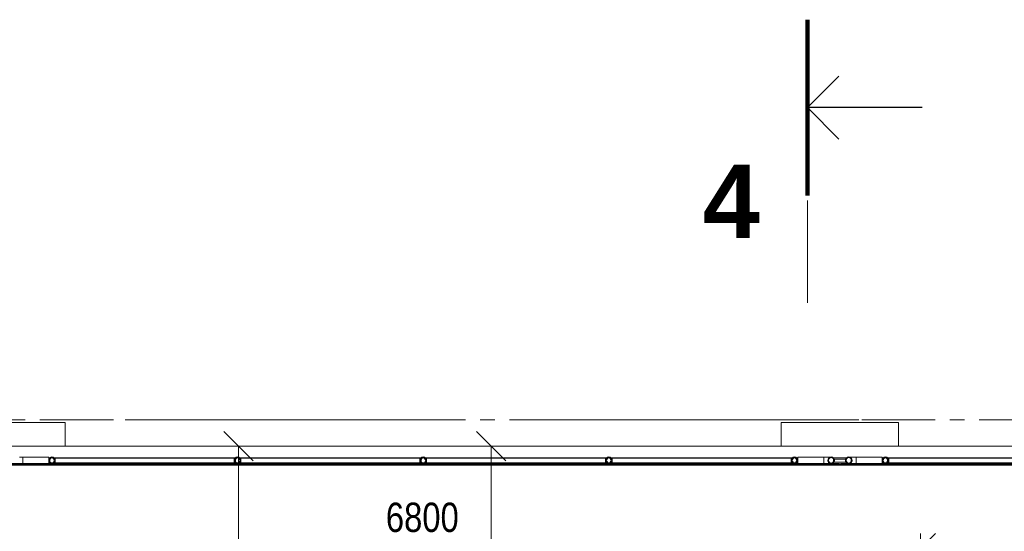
# Model space of a CAD drawing. Header units: millimetres. Extents: x -2033 to 156832, y -23587 to 25008.
# Tile 26 of 71: x 48716 to 55426, y 19988 to 23480. Entities that reach past the tile are written whole.
import ezdxf

# ---------------------------------------------------------------- set-up
doc = ezdxf.new("R2010")
doc.units = ezdxf.units.MM
for name, pattern in [('IMPORT-HP_01_CER_B', [800, 500, -100, 100, -100]), ('Čerchovaná 20mm', [3000, 2000, -500, 0, -500]), ('Čerchovaná řez', [1100, 700, -200, 0, -200])]:
    doc.linetypes.add(name, pattern=pattern)
for name, color, linetype, lineweight in [('CA_IMPORTY18', 8, 'Continuous', 9), ('CA_KOTY', 3, 'Continuous', 9), ('CA_KOTY-100', 3, 'Continuous', 9), ('CA_OSY', 5, 'Continuous', 9), ('CA_PODLAHA25', 7, 'Continuous', 13), ('CA_POHHRA25', 7, 'Continuous', 13), ('CA_REZY', 1, 'Continuous', 25), ('CA_REZYZNACKY', 1, 'Continuous', 9)]:
    doc.layers.add(name, color=color, linetype=linetype, lineweight=lineweight)
doc.styles.add('Arial_3', font='arial.ttf', dxfattribs={"width": 0.8, "height": 200})
doc.styles.add('Arial_B', font='arialbd.ttf', dxfattribs={"height": 500})
doc.dimstyles.new('HP_Přímá_-_2_mm_Ariel_1-100_1', dxfattribs={"dimscale": 304.8, "dimtxt": 204.05188, "dimasz": 0.656168, "dimexe": 0.328084, "dimexo": 0.0625, "dimgap": 0.164042, "dimtad": 1, "dimdec": 0, "dimzin": 0, "dimdsep": 46, "dimtxsty": 'Arial_3', "dimblk1": 'OBLIQUE', "dimblk2": 'OBLIQUE', "dimsah": 1, "dimcen": 0.09, "dimazin": 0, "dimtfac": 1, "dimtdec": 4, "dimtix": 1, "dimtmove": 0, "dimatfit": 3, "dimfxl": 0.984252, "dimfxlon": 1, "dimtvp": 1, "dimtolj": 1, "dimtzin": 0, "dimarcsym": 2})

# ---------------------------------------------------------------- blocks, each defined once
blk = doc.blocks.new('ocelová kce final - 11542_003_OK-HALA_TaO-2_ET_AciS_2025-05-29_upr_dwg-2597525-PŮDORYS _6_160  _ vestvek V1')
at = {"layer": 'CA_IMPORTY18', "color": 57, "linetype": 'IMPORT-HP_01_CER_B'}
blk.add_line((6588.3, 20750), (23690.7, 20750), dxfattribs=at)
at = {"layer": 'CA_IMPORTY18', "color": 57}
for p, q in [((10647.7, 20495), (10471, 20495)), ((10471, 20495), (10471, 20494.7)), ((10471, 20493.5), (10471, 20485.9)), ((10471, 20485), (10471, 20472.7)), ((10471, 20472.7), (10471, 20460.5)), ((10647.7, 20495), (10647.7, 20472.7)), ((10647.7, 20472.7), (10647.7, 20450.5)), ((11912.7, 20488.7), (10692.3, 20488.7)), ((10692.3, 20488.7), (10692.3, 20456.7)), ((10760, 20488.7), (10760, 20490)), ((11912.7, 20488.7), (11912.7, 20456.7)), ((13177.7, 20488.7), (11957.3, 20488.7)), ((11957.3, 20488.7), (11957.3, 20456.7)), ((13177.7, 20488.7), (13177.7, 20456.7)), ((14442.7, 20488.7), (13222.3, 20488.7)), ((13222.3, 20488.7), (13222.3, 20456.7)), ((14442.7, 20488.7), (14442.7, 20456.7)), ((15707.7, 20488.7), (14487.3, 20488.7)), ((14487.3, 20488.7), (14487.3, 20456.7)), ((15640, 20490), (15640, 20488.7)), ((15707.7, 20488.7), (15707.7, 20456.7)), ((15929, 20495), (15752.3, 20495)), ((15752.3, 20472.7), (15752.3, 20495)), ((15752.3, 20450.5), (15752.3, 20472.7)), ((15929, 20494.7), (15929, 20495)), ((15929, 20485.9), (15929, 20493.5)), ((15929, 20483.9), (15929, 20485.8)), ((15929, 20472.7), (15929, 20485)), ((15929, 20460.5), (15929, 20472.7)), ((16001, 20480), (16079.2, 20480)), ((16327.7, 20495), (16151, 20495)), ((16151, 20495), (16151, 20494.7)), ((16151, 20493.5), (16151, 20485.9)), ((16151, 20485), (16151, 20472.7)), ((16151, 20472.7), (16151, 20460.5)), ((16327.7, 20495), (16327.7, 20472.7)), ((16327.7, 20472.7), (16327.7, 20450.5)), ((17619.6, 20488.7), (16372.3, 20488.7)), ((16372.3, 20488.7), (16372.3, 20456.7)), ((16440, 20488.7), (16440, 20490)), ((21835, 20440), (5190, 20440)), ((16040, 20440), (10360, 20440)), ((10365, 20450.5), (16035, 20450.5)), ((10365, 20444.5), (16035, 20444.5)), ((10471, 20458), (10471, 20459.7)), ((10471, 20458.4), (10471, 20452)), ((10471, 20450.8), (10471, 20450.5)), ((10471, 20450.5), (10647.7, 20450.5)), ((10692.3, 20456.7), (11912.7, 20456.7)), ((10760, 20450.5), (10760, 20456.7)), ((11957.3, 20456.7), (13177.7, 20456.7)), ((13222.3, 20456.7), (14442.7, 20456.7)), ((14487.3, 20456.7), (15707.7, 20456.7)), ((15640, 20456.7), (15640, 20450.5)), ((15752.3, 20450.5), (15929, 20450.5)), ((15929, 20452), (15929, 20458.4)), ((15929, 20450.5), (15929, 20450.8)), ((15992.8, 20460), (15994.1, 20460)), ((15998, 20460), (16082, 20460)), ((16035, 20444.5), (16035, 20450.5)), ((16040, 20450), (16035, 20450)), ((16040, 20440), (16040, 20450)), ((16040, 20450), (16040, 20440)), ((16045, 20450), (16040, 20450)), ((21845, 20440), (16040, 20440)), ((16045, 20450.5), (21845, 20450.5)), ((16045, 20450.5), (16045, 20444.5)), ((16045, 20444.5), (21845, 20444.5)), ((16085.9, 20460), (16087.5, 20460)), ((16151, 20458), (16151, 20459.7)), ((16151, 20458.4), (16151, 20452)), ((16151, 20450.8), (16151, 20450.5)), ((16151, 20450.5), (16327.7, 20450.5)), ((16372.3, 20456.7), (17619.6, 20456.7)), ((16440, 20450.5), (16440, 20456.7))]:
    blk.add_line(p, q, dxfattribs=at)
at = {"layer": 'CA_IMPORTY18', "color": 57, "flags": 128}
for points in [[(10760, 20570), (10760, 20730), (9960, 20730), (9960, 20570)], [(16440, 20570), (16440, 20730), (15640, 20730), (15640, 20570)], [(10448.8, 20495), (10450.6, 20495), (10452.5, 20495), (10454.4, 20495), (10456.4, 20495), (10458.3, 20495), (10460.3, 20495), (10462.3, 20495), (10464.3, 20495), (10466.4, 20495), (10468.4, 20495), (10470.4, 20495), (10471, 20495)], [(15929, 20495), (15931, 20495), (15933.1, 20495), (15935.1, 20495), (15937.1, 20495), (15939.1, 20495), (15941.1, 20495), (15943.1, 20495), (15945, 20495), (15947, 20495), (15948.9, 20495), (15950.7, 20495), (15952.6, 20495), (15954.3, 20495), (15956.1, 20495), (15957.8, 20495), (15959.5, 20495), (15961.1, 20495), (15962.6, 20495), (15964.1, 20495), (15965.6, 20495), (15967, 20495), (15968.3, 20495), (15969.6, 20495), (15970.8, 20495), (15971.9, 20495), (15973, 20495), (15974, 20495), (15974.9, 20495), (15975.8, 20495), (15976.5, 20495), (15977.2, 20495), (15977.9, 20495), (15978.4, 20495), (15978.9, 20495), (15979.3, 20495), (15979.6, 20495), (15979.8, 20495), (15979.9, 20495), (15980, 20495), (15980, 20495)], [(15980, 20495), (15980.9, 20495), (15981.8, 20494.9), (15982.7, 20494.8), (15983.5, 20494.7), (15984.4, 20494.6), (15985.3, 20494.4), (15986.1, 20494.1), (15987, 20493.9), (15987.8, 20493.6), (15988.7, 20493.2), (15989.5, 20492.9), (15990.3, 20492.5), (15991.1, 20492.1), (15991.8, 20491.6), (15992.6, 20491.1), (15993.3, 20490.6), (15994, 20490.1), (15994.7, 20489.5), (15995.3, 20488.9), (15996, 20488.3), (15996.6, 20487.6), (15997.1, 20486.9), (15997.7, 20486.2)], [(15998.2, 20485.5), (15998.7, 20484.8), (15999.2, 20484), (15999.6, 20483.2), (16000, 20482.4), (16000.4, 20481.6), (16000.7, 20480.8), (16001, 20480), (16001.3, 20479.1), (16001.6, 20478.3), (16001.8, 20477.4), (16001.9, 20476.5), (16002.1, 20475.7), (16002.2, 20474.8), (16002.2, 20473.9), (16002.2, 20473)], [(16002.3, 20472.7), (16002.2, 20471.9), (16002.2, 20471), (16002.1, 20470.1), (16002, 20469.2), (16001.8, 20468.3), (16001.6, 20467.5), (16001.4, 20466.6), (16001.1, 20465.8), (16000.8, 20464.9), (16000.5, 20464.1), (16000.1, 20463.3), (15999.7, 20462.5), (15999.3, 20461.7), (15998.9, 20460.9), (15998.4, 20460.2)], [(16077.8, 20472.7), (16077.8, 20473.6), (16077.8, 20474.5), (16077.9, 20475.4), (16078, 20476.3), (16078.2, 20477.2), (16078.4, 20478), (16078.6, 20478.9), (16078.9, 20479.7), (16079.2, 20480.6), (16079.5, 20481.4), (16079.9, 20482.2), (16080.3, 20483), (16080.7, 20483.8), (16081.1, 20484.6), (16081.6, 20485.3)], [(16081.8, 20460), (16081.3, 20460.7), (16080.8, 20461.5), (16080.4, 20462.3), (16080, 20463.1), (16079.6, 20463.9), (16079.3, 20464.7), (16079, 20465.5), (16078.7, 20466.4), (16078.4, 20467.2), (16078.2, 20468.1), (16078.1, 20469), (16077.9, 20469.8), (16077.8, 20470.7), (16077.8, 20471.6), (16077.8, 20472.5)], [(16082.2, 20486), (16082.7, 20486.7), (16083.3, 20487.4), (16083.9, 20488.1), (16084.5, 20488.7), (16085.1, 20489.3), (16085.8, 20489.9), (16086.5, 20490.5), (16087.2, 20491), (16088, 20491.5), (16088.7, 20491.9), (16089.5, 20492.4), (16090.3, 20492.8), (16091.1, 20493.1), (16091.9, 20493.5), (16092.8, 20493.8)], [(16093.6, 20494.1), (16094.5, 20494.3), (16095.3, 20494.5), (16096.2, 20494.7), (16097.1, 20494.8), (16098, 20494.9), (16098.9, 20495), (16099.8, 20495), (16100, 20495)], [(16100, 20495), (16100, 20495), (16100.2, 20495), (16100.4, 20495), (16100.7, 20495), (16101, 20495), (16101.5, 20495), (16102, 20495), (16102.6, 20495), (16103.3, 20495), (16104, 20495), (16104.9, 20495), (16105.8, 20495), (16106.7, 20495), (16107.8, 20495), (16108.9, 20495), (16110.1, 20495), (16111.3, 20495), (16112.7, 20495), (16114, 20495), (16115.5, 20495), (16117, 20495), (16118.5, 20495), (16120.1, 20495), (16121.8, 20495), (16123.4, 20495), (16125.2, 20495), (16127, 20495), (16128.8, 20495), (16130.6, 20495), (16132.5, 20495), (16134.4, 20495), (16136.4, 20495), (16138.3, 20495), (16140.3, 20495), (16142.3, 20495), (16144.3, 20495), (16146.4, 20495), (16148.4, 20495), (16150.4, 20495), (16151, 20495)], [(10471, 20450.5), (10469, 20450.5), (10466.9, 20450.5), (10464.9, 20450.5), (10462.9, 20450.5), (10460.9, 20450.5), (10458.9, 20450.5), (10456.9, 20450.5), (10455, 20450.5), (10453, 20450.5), (10451.1, 20450.5), (10449.3, 20450.5)], [(15980, 20450.5), (15980, 20450.5), (15979.8, 20450.5), (15979.6, 20450.5), (15979.3, 20450.5), (15979, 20450.5), (15978.5, 20450.5), (15978, 20450.5), (15977.4, 20450.5), (15976.7, 20450.5), (15976, 20450.5), (15975.1, 20450.5), (15974.2, 20450.5), (15973.3, 20450.5), (15972.2, 20450.5), (15971.1, 20450.5), (15969.9, 20450.5), (15968.7, 20450.5), (15967.3, 20450.5), (15966, 20450.5), (15964.5, 20450.5), (15963, 20450.5), (15961.5, 20450.5), (15959.9, 20450.5), (15958.2, 20450.5), (15956.6, 20450.5), (15954.8, 20450.5), (15953, 20450.5), (15951.2, 20450.5), (15949.4, 20450.5), (15947.5, 20450.5), (15945.6, 20450.5), (15943.6, 20450.5), (15941.7, 20450.5), (15939.7, 20450.5), (15937.7, 20450.5), (15935.7, 20450.5), (15933.6, 20450.5), (15931.6, 20450.5), (15929.6, 20450.5), (15929, 20450.5)], [(15986.4, 20451.4), (15985.5, 20451.2), (15984.7, 20451), (15983.8, 20450.8), (15982.9, 20450.7), (15982, 20450.6), (15981.1, 20450.5), (15980.2, 20450.5), (15980, 20450.5)], [(15997.8, 20459.5), (15997.3, 20458.8), (15996.7, 20458.1), (15996.1, 20457.4), (15995.5, 20456.8), (15994.9, 20456.2), (15994.2, 20455.6), (15993.5, 20455), (15992.8, 20454.5), (15992, 20454), (15991.3, 20453.6), (15990.5, 20453.1), (15989.7, 20452.7), (15988.9, 20452.4), (15988.1, 20452), (15987.2, 20451.7)], [(16100, 20450.5), (16099.1, 20450.5), (16098.2, 20450.6), (16097.3, 20450.7), (16096.5, 20450.8), (16095.6, 20450.9), (16094.7, 20451.1), (16093.9, 20451.4), (16093, 20451.6), (16092.2, 20451.9), (16091.3, 20452.3), (16090.5, 20452.6), (16089.7, 20453), (16088.9, 20453.4), (16088.2, 20453.9), (16087.4, 20454.4), (16086.7, 20454.9), (16086, 20455.4), (16085.3, 20456), (16084.7, 20456.6), (16084, 20457.2), (16083.4, 20457.9), (16082.9, 20458.6), (16082.3, 20459.3)], [(16151, 20450.5), (16149, 20450.5), (16146.9, 20450.5), (16144.9, 20450.5), (16142.9, 20450.5), (16140.9, 20450.5), (16138.9, 20450.5), (16136.9, 20450.5), (16135, 20450.5), (16133, 20450.5), (16131.1, 20450.5), (16129.3, 20450.5), (16127.4, 20450.5), (16125.7, 20450.5), (16123.9, 20450.5), (16122.2, 20450.5), (16120.5, 20450.5), (16118.9, 20450.5), (16117.4, 20450.5), (16115.9, 20450.5), (16114.4, 20450.5), (16113, 20450.5), (16111.7, 20450.5), (16110.4, 20450.5), (16109.2, 20450.5), (16108.1, 20450.5), (16107, 20450.5), (16106, 20450.5), (16105.1, 20450.5), (16104.2, 20450.5), (16103.5, 20450.5), (16102.8, 20450.5), (16102.1, 20450.5), (16101.6, 20450.5), (16101.1, 20450.5), (16100.7, 20450.5), (16100.4, 20450.5), (16100.2, 20450.5), (16100.1, 20450.5), (16100, 20450.5), (16100, 20450.5)]]:
    blk.add_lwpolyline(points, dxfattribs=at)
at = {"layer": 'CA_IMPORTY18', "color": 57}
for centre, radius, start, end in [((15980, 20472.7), 22.3, 146.59189, 180), ((15980, 20472.7), 22.3, 180, 213.37509), ((15980, 20472.7), 22.3, 110.91382, 140), ((15980, 20472.7), 22.3, 74.31402, 105.67796), ((15980, 20472.7), 22.3, 40, 69.07364), ((15980, 20472.7), 22.3, 0, 33.37509), ((15980, 20472.7), 22.2, 326.59189, 0), ((16100, 20472.7), 22.3, 180, 213.37509), ((16100, 20472.7), 22.2, 146.59189, 180), ((16100, 20472.7), 22.2, 110.91382, 140), ((16100, 20472.7), 22.2, 74.31402, 105.67796), ((16100, 20472.7), 22.2, 40, 69.07364), ((16100, 20472.7), 22.2, 0, 32.03572), ((16100, 20472.7), 22.3, 327.94212, 0), ((15980, 20472.7), 22.3, 220, 249.07364), ((15980, 20472.7), 22.3, 254.31402, 285.67796), ((15980, 20472.7), 22.3, 290.91382, 320), ((16100, 20472.7), 22.3, 220, 249.07364), ((16100, 20472.7), 22.3, 254.31402, 285.67796), ((16100, 20472.7), 22.3, 290.91382, 320)]:
    blk.add_arc(centre, radius, start, end, dxfattribs=at)
at = {"layer": 'CA_REZY'}
for centre, radius, start, end in [((10670, 20472.7), 22.2, 0, 180), ((10670, 20472.7), 22.2, 180, 0), ((10670, 20472.7), 17.3, 180, 0), ((10670, 20472.7), 17.2, 0, 180), ((11935, 20472.7), 22.2, 0, 180), ((11935, 20472.7), 22.2, 180, 0), ((11935, 20472.7), 17.3, 180, 0), ((11935, 20472.7), 17.2, 0, 180), ((13200, 20472.7), 22.2, 0, 180), ((13200, 20472.7), 22.2, 180, 0), ((13200, 20472.7), 17.3, 180, 0), ((13200, 20472.7), 17.2, 0, 180), ((14465, 20472.7), 22.2, 0, 180), ((14465, 20472.7), 22.2, 180, 0), ((14465, 20472.7), 17.3, 0, 180), ((14465, 20472.7), 17.2, 180, 0), ((15730, 20472.7), 22.2, 0, 180), ((15730, 20472.7), 22.2, 180, 0), ((15730, 20472.7), 17.3, 0, 180), ((15730, 20472.7), 17.2, 180, 0), ((15980, 20472.7), 22.2, 0, 180), ((15980, 20472.7), 22.2, 180, 0), ((15980, 20472.7), 19.4, 180, 0), ((15980, 20472.7), 19.3, 0, 180), ((16100, 20472.7), 22.2, 0, 180), ((16100, 20472.7), 22.2, 180, 0), ((16100, 20472.7), 19.4, 0, 180), ((16100, 20472.7), 19.4, 180, 0), ((16350, 20472.7), 22.2, 0, 180), ((16350, 20472.7), 22.2, 180, 0), ((16350, 20472.7), 17.2, 0, 180), ((16350, 20472.7), 17.2, 180, 0)]:
    blk.add_arc(centre, radius, start, end, dxfattribs=at)
blk = doc.blocks.new('ocelová kce final - ocelová kce final-2597615-PŮDORYS _6_160  _ vestvek V1')
blk.add_blockref('ocelová kce final - 11542_003_OK-HALA_TaO-2_ET_AciS_2025-05-29_upr_dwg-2597525-PŮDORYS _6_160  _ vestvek V1', (0, 0))
blk = doc.blocks.new('Řez - HP_rez-422275-PŮDORYS _6_160  _ vestvek V1')
at = {"layer": 'CA_REZYZNACKY', "lineweight": 100}
blk.add_line((-12, 0), (0, 0), dxfattribs=at)
at = {"layer": 'CA_REZYZNACKY', "lineweight": 25}
for p, q in [((-6, 0), (-8.155, -2.155)), ((-6, 0), (-3.845, -2.155)), ((-6, -7.821), (-6, 0))]:
    blk.add_line(p, q, dxfattribs=at)
blk = doc.blocks.new('DIMBLOCK55-PŮDORYS _6_160  _ vestvek V1')
at = {"layer": 'CA_KOTY-100'}
for p, q in [((50206.1, 20570), (50106.1, 20670)), ((50206.1, 20570), (50106.1, 20570)), ((50206.1, 20570), (50206.1, 18129.9)), ((50206.1, 20570), (50306.1, 20470)), ((50206.1, 20570), (50506.1, 20570)), ((50206.1, 18129.9), (50106.1, 18229.9)), ((50206.1, 18129.9), (50106.1, 18129.9)), ((50206.1, 18129.9), (50306.1, 18029.9)), ((50206.1, 18129.9), (50506.1, 18129.9))]:
    blk.add_line(p, q, dxfattribs=at)
at = {"layer": 'CA_KOTY-100', "color": 0, "insert": (49896.4, 19105.1), "char_height": 200, "width": 587.669, "attachment_point": 1, "rotation": 90, "line_spacing_factor": 0.941778, "style": 'Arial_3'}
blk.add_mtext('2440', dxfattribs=at)
blk = doc.blocks.new('_Oblique')
at = {"color": 0, "linetype": 'ByBlock', "lineweight": -2}
blk.add_line((-0.5, -0.5), (0.5, 0.5), dxfattribs=at)
blk = doc.blocks.new('DIMBLOCK59-PŮDORYS _6_160  _ vestvek V1')
at = {"layer": 'CA_KOTY-100'}
for p, q in [((51927.8, 20570), (51827.8, 20670)), ((51927.8, 20570), (51827.8, 20570)), ((51927.8, 20570), (51927.8, 18129.9)), ((51927.8, 20570), (52027.8, 20470)), ((51927.8, 20570), (52227.8, 20570)), ((51927.8, 18129.9), (51827.8, 18229.9)), ((51927.8, 18129.9), (51827.8, 18129.9)), ((51927.8, 18129.9), (52027.8, 18029.9)), ((51927.8, 18129.9), (52227.8, 18129.9))]:
    blk.add_line(p, q, dxfattribs=at)
at = {"layer": 'CA_KOTY-100', "color": 0, "insert": (51618.1, 19105.1), "char_height": 200, "width": 587.669, "attachment_point": 1, "rotation": 90, "line_spacing_factor": 0.941778, "style": 'Arial_3'}
blk.add_mtext('2440', dxfattribs=at)
blk = doc.blocks.new('DIMBLOCK65-PŮDORYS _6_160  _ vestvek V1')
at = {"layer": 'CA_KOTY-100'}
for p, q in [((48055.6, 19874.4), (48155.6, 19974.4)), ((48055.6, 19874.4), (48055.6, 19974.4)), ((54855.5, 19874.4), (54955.5, 19974.4)), ((54855.5, 19874.4), (54855.5, 19974.4)), ((48055.6, 19874.4), (47955.6, 19774.4)), ((48055.6, 19874.4), (54855.5, 19874.4)), ((48055.6, 19874.4), (48055.6, 19574.4)), ((54855.5, 19874.4), (54755.5, 19774.4)), ((54855.5, 19874.4), (54855.5, 19574.4))]:
    blk.add_line(p, q, dxfattribs=at)
at = {"layer": 'CA_KOTY-100', "color": 0, "insert": (51210.7, 20184), "char_height": 200, "width": 587.669, "attachment_point": 1, "line_spacing_factor": 0.941778, "style": 'Arial_3'}
blk.add_mtext('6800', dxfattribs=at)
blk = doc.blocks.new('DIMBLOCK66-PŮDORYS _6_160  _ vestvek V1')
at = {"layer": 'CA_KOTY-100'}
for p, q in [((54855.5, 19874.4), (54955.5, 19974.4)), ((54855.5, 19874.4), (54855.5, 19974.4)), ((59020.6, 19874.4), (59120.6, 19974.4)), ((59020.6, 19874.4), (59020.6, 19974.4)), ((54855.5, 19874.4), (54755.5, 19774.4)), ((54855.5, 19874.4), (59020.6, 19874.4)), ((54855.5, 19874.4), (54855.5, 19574.4)), ((59020.6, 19874.4), (58920.6, 19774.4)), ((59020.6, 19874.4), (59020.6, 19574.4))]:
    blk.add_line(p, q, dxfattribs=at)
at = {"layer": 'CA_KOTY-100', "color": 0, "insert": (56693.2, 20184), "char_height": 200, "width": 587.669, "attachment_point": 1, "line_spacing_factor": 0.941778, "style": 'Arial_3'}
blk.add_mtext('4165', dxfattribs=at)

msp = doc.modelspace()

# ---------------------------------------------------------------- linework, layer by layer
at = {"layer": 'CA_OSY', "linetype": 'Čerchovaná 20mm'}
msp.add_line((37432.9, 20749.9), (64514.5, 20749.9), dxfattribs=at)
at = {"layer": 'CA_PODLAHA25'}
msp.add_line((54310.5, 20450), (54300.5, 20450), dxfattribs=at)
at = {"layer": 'CA_POHHRA25'}
for p, q in [((44859.2, 20570), (60220.6, 20570)), ((48923.3, 20490), (48914.1, 20490)), ((50188.3, 20490), (48947.8, 20490)), ((51453.3, 20490), (50212.8, 20490)), ((52718.3, 20490), (51477.8, 20490)), ((53983.3, 20490), (52742.8, 20490)), ((54017.8, 20490), (54007.8, 20490)), ((54352, 20490), (54259.1, 20490)), ((54603.3, 20490), (54593.3, 20490)), ((55895.1, 20490), (54627.8, 20490))]:
    msp.add_line(p, q, dxfattribs=at)
at = {"layer": 'CA_REZYZNACKY', "linetype": 'Čerchovaná řez'}
msp.add_line((54083.4, 21546.4), (54083.4, 22279.7), dxfattribs=at)

# ---------------------------------------------------------------- block references
at = {"layer": 'CA_IMPORTY18', "color": 57}
msp.add_blockref('ocelová kce final - ocelová kce final-2597615-PŮDORYS _6_160  _ vestvek V1', (38265.5, 0), dxfattribs=at)
at = {"layer": 'CA_REZYZNACKY', "lineweight": 100, "extrusion": (0, 0, -1), "xscale": 99.99999999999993, "yscale": 99.99999999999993, "zscale": 99.99999999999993, "rotation": 270.0000000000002}
msp.add_blockref('Řez - HP_rez-422275-PŮDORYS _6_160  _ vestvek V1', (-54083.4, 22279.7), dxfattribs=at)

# ---------------------------------------------------------------- texts
at = {"layer": 'CA_REZYZNACKY', "insert": (53370.3, 22490.7), "char_height": 500, "width": 481.012, "attachment_point": 1, "style": 'Arial_B'}
msp.add_mtext('\\fArial|b1|i0|c238|p34|;4', dxfattribs=at)

# ---------------------------------------------------------------- dimensions: what is measured, and where the dimension line sits
at = {"layer": 'CA_KOTY'}
for base, p1, p2, picture, middle in [((50206.1, 18129.9), (50506.1, 20570), (50506.1, 18129.9), 'DIMBLOCK55-PŮDORYS _6_160  _ vestvek V1', (50054, 19349.9)), ((51927.8, 18129.9), (52227.8, 20570), (52227.8, 18129.9), 'DIMBLOCK59-PŮDORYS _6_160  _ vestvek V1', (51775.7, 19349.9))]:
    dim = msp.add_linear_dim(base=base, p1=p1, p2=p2, angle=90, dimstyle='HP_Přímá_-_2_mm_Ariel_1-100_1', override={"dimpost": '<>', "dimfxl": 2440.128935}, dxfattribs=at)
    dim.commit()
    dim.dimension.update_dxf_attribs({"geometry": picture, "text_midpoint": middle})
for base, p1, p2, override, picture, middle in [((54855.5, 19874.4), (48055.6, 19574.4), (54855.5, 19574.4), {"dimpost": '<>', "dimfxl": 6799.921931}, 'DIMBLOCK65-PŮDORYS _6_160  _ vestvek V1', (51455.5, 20026.5)), ((59020.6, 19874.4), (54855.5, 19574.4), (59020.6, 19574.4), {"dimpost": '<>', "dimfxl": 4165.079118}, 'DIMBLOCK66-PŮDORYS _6_160  _ vestvek V1', (56938, 20026.5))]:
    dim = msp.add_linear_dim(base=base, p1=p1, p2=p2, dimstyle='HP_Přímá_-_2_mm_Ariel_1-100_1', override=override, dxfattribs=at)
    dim.commit()
    dim.dimension.update_dxf_attribs({"geometry": picture, "text_midpoint": middle})

doc.saveas('drawing.dxf')
